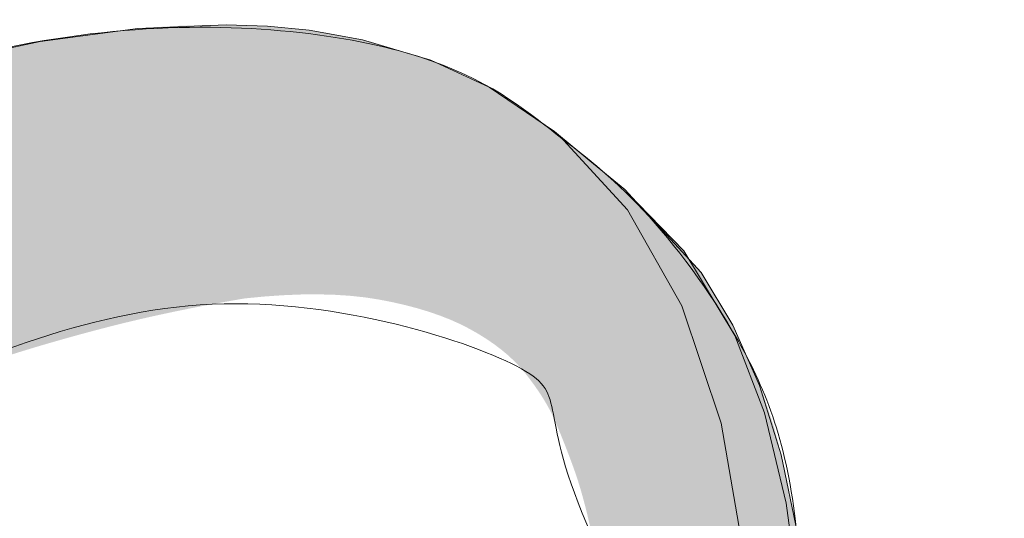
# Model space of a CAD drawing. Header units: inches. Extents: x -357 to 298, y -121 to 190.
# Tile 5 of 6: x 68 to 128, y 160 to 190. Entities that reach past the tile are written whole.
import ezdxf

# ---------------------------------------------------------------- set-up
doc = ezdxf.new("R2010")
doc.units = ezdxf.units.IN
doc.header["$LTSCALE"] = 48
doc.header["$MEASUREMENT"] = 0
doc.layers.add('None', color=7, linetype='Continuous', lineweight=5)

# ---------------------------------------------------------------- blocks, each defined once
blk = doc.blocks.new('Group')
at = {"layer": 'None', "linetype": 'Continuous', "lineweight": 0, "true_color": 0x404040, "transparency": 33554687}
for points in [[(295.2130509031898, 15.08602175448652), (282.0423762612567, 15.08602175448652), (282.0423762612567, 13.19602745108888), (276.4403865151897, 13.19602745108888), (276.4403865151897, 18.82468956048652), (270.7037125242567, 18.82468956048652), (270.7037125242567, 19.77268760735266), (262.1990535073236, 19.77268760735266), (262.1990535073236, 71.02269777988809), (262.1601998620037, 71.46566519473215), (262.064970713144, 71.849570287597), (261.9133660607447, 72.17441305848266), (261.705385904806, 72.44019350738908), (261.4410302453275, 72.64691163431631), (261.1202990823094, 72.79456743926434), (260.7431924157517, 72.88316092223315), (260.3097102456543, 72.91269208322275), (253.6950455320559, 72.91269208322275), (253.6950455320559, 96.53469118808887), (225.3497086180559, 96.53469118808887), (225.3497086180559, 72.91269208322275), (196.5983760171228, 72.91269208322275), (196.5983760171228, 74.80202517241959), (180.4843826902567, 74.80202517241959), (180.4843826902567, 72.84736412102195), (151.3237076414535, 72.84736412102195), (150.7037125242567, 90.61402671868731), (149.2863744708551, 90.61402671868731), (149.2531037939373, 93.02448655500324), (149.0979583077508, 95.36819618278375), (148.8209380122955, 97.64515560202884), (148.4220429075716, 99.85536481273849), (147.901272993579, 101.9988238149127), (147.2586282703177, 104.0755326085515), (146.4941087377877, 106.0854911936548), (145.6077143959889, 108.0286995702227), (145.5036486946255, 108.2336928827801), (145.3853278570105, 108.4580478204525), (145.2527518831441, 108.7017643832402), (145.1059207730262, 108.964842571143), (144.9448345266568, 109.247282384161), (144.7694931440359, 109.5490838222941), (144.5798966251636, 109.8702468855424), (144.3760449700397, 110.2107715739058), (144.1569668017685, 110.5661702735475), (143.9216907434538, 110.9319553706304), (143.6702167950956, 111.3081268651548), (143.4025449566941, 111.6946847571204), (143.1186752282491, 112.0916290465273), (142.8186076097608, 112.4989597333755), (142.502342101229, 112.9166768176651), (142.1698787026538, 113.3447802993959), (141.8207317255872, 113.7810263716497), (141.4544154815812, 114.2231712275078), (141.0709299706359, 114.6712148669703), (140.6702751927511, 115.1251572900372), (140.252451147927, 115.5849984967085), (139.8174578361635, 116.0507384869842), (139.3652952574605, 116.5223772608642), (138.8959634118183, 116.9999148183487), (138.4084909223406, 117.4788635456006), (137.9019064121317, 117.9547358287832), (137.3762098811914, 118.4275316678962), (136.8314013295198, 118.8972510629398), (136.2674807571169, 119.3638940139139), (135.6844481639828, 119.8274605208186), (135.0823035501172, 120.2879505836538), (134.4610469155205, 120.7453642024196), (133.8320606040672, 121.1989697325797), (133.2067269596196, 121.647911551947), (132.5850459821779, 122.0921896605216), (131.967017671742, 122.5318040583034), (131.3526420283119, 122.9667547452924), (130.7419190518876, 123.3970417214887), (130.1348487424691, 123.8226649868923), (129.5314311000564, 124.2436245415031), (128.9349324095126, 124.6628585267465), (128.348618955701, 125.0833050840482), (127.7724907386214, 125.504964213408), (127.2065477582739, 125.927835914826), (126.6507900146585, 126.3519201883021), (126.1052175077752, 126.7772170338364), (125.569830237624, 127.2037264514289), (125.0446282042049, 127.6314484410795), (124.5312445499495, 128.0618520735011), (124.0313124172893, 128.4964064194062), (123.5448318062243, 128.935111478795), (123.0718027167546, 129.3779672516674), (122.6122251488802, 129.8249737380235), (122.1660991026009, 130.2761309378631), (121.7334245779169, 130.7314388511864), (121.3142015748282, 131.1908974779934), (120.9116963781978, 131.6574449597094), (120.529175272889, 132.1340194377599), (120.1666382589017, 132.620620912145), (119.8240853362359, 133.1172493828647), (119.5015165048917, 133.6239048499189), (119.198931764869, 134.1405873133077), (118.9163311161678, 134.667296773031), (118.6537145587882, 135.2040332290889), (118.0331197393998, 136.6979602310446), (117.5186710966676, 138.2904081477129), (117.1103686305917, 139.9813769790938), (116.808212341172, 141.7708667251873), (116.6122022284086, 143.6588773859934), (116.5223382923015, 145.6454089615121), (116.5386205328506, 147.7304614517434), (116.6610489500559, 149.9140348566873), (116.3536102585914, 153.6172431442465), (115.9639632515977, 157.0142011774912), (115.4921079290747, 160.1049089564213), (114.9380442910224, 162.8893664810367), (114.3017723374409, 165.3675737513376), (113.58329206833, 167.5395307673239), (112.7826034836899, 169.4052375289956), (111.8997065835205, 170.9646940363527), (111.7064142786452, 171.4113367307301), (111.490661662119, 171.8617632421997), (111.2524487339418, 172.3159735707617), (110.9917754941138, 172.7739677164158), (110.7086419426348, 173.2357456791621), (110.4030480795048, 173.7013074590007), (110.074993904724, 174.1706530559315), (109.7244794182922, 174.6437824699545), (109.3602012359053, 175.1154274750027), (108.9908559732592, 175.5803198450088), (108.6164436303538, 176.0384595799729), (108.2369642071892, 176.4898466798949), (107.8524177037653, 176.9344811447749), (107.4628041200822, 177.3723629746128), (107.0681234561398, 177.8034921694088), (106.6683757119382, 178.2278687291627), (106.2679091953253, 178.642858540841), (105.8710722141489, 179.0458274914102), (105.4778647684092, 179.4367755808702), (105.088286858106, 179.815702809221), (104.7023384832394, 180.1826091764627), (104.3200196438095, 180.5374946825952), (103.9413303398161, 180.8803593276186), (103.5662705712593, 181.2112031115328), (103.2035369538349, 181.5247578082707), (102.8618261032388, 181.8157551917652), (102.541138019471, 182.0841952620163), (102.2414727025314, 182.3300780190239), (101.9628301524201, 182.5534034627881), (101.7052103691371, 182.754171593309), (101.4686133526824, 182.9323824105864), (101.2530391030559, 183.0880359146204), (101.0364538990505, 183.241031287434), (100.7966981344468, 183.4111418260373), (100.5337718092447, 183.5983675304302), (100.2476749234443, 183.8027084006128), (99.9384074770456, 184.024164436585), (99.60596947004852, 184.2627356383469), (99.2503609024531, 184.5184220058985), (98.87158177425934, 184.7912235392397), (98.46686124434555, 185.0725269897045), (98.03342847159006, 185.353719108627), (97.57128345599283, 185.634799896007), (97.08042619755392, 185.9157693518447), (96.56085669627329, 186.19662747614), (96.01257495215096, 186.4773742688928), (95.43558096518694, 186.7580097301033), (94.8298747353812, 187.0385338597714), (94.19407084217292, 187.3146400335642), (93.52678386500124, 187.5820216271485), (92.82801380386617, 187.8406786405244), (92.09776065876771, 188.0906110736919), (91.33602442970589, 188.331818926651), (90.54280511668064, 188.5643021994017), (89.71810271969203, 188.788060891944), (88.86191723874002, 189.0030950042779), (87.97147783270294, 189.2007912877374), (87.04401366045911, 189.3725364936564), (86.07952472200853, 189.5183306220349), (85.07801101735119, 189.6381736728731), (84.0394725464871, 189.7320656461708), (82.96390930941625, 189.800006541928), (81.85132130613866, 189.8419963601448), (80.70170853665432, 189.8580351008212), (79.52658062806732, 189.8475438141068), (78.33744720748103, 189.8100694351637), (77.13430827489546, 189.7456119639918), (75.9171638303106, 189.6541714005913), (74.68601387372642, 189.5357477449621), (73.44085840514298, 189.3903409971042), (72.18169742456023, 189.2179511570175), (70.90853093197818, 189.0185782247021), (69.62187909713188, 188.794263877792), (68.32226208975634, 188.5470497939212), (67.00967990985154, 188.2769359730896), (65.68413255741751, 187.9839224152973), (64.34562003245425, 187.6680091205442), (62.99414233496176, 187.3291960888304), (61.62969946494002, 186.9674833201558), (60.25229142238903, 186.5828708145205), (58.86217829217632, 186.1763794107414), (57.4596201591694, 185.7490299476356), (56.04461702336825, 185.300822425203), (54.6171688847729, 184.8317568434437), (53.17727574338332, 184.3418332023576), (51.72493759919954, 183.8310515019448), (50.26015445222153, 183.2994117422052), (48.7829263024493, 182.7469139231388), (47.29377331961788, 182.1755997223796), (45.79321567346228, 181.5875108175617), (44.28125336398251, 180.982647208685), (42.75788639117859, 180.3610088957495), (41.22311475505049, 179.7225958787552), (39.67693845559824, 179.0674081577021), (38.11935749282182, 178.3954457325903), (36.55037186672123, 177.7067086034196), (34.95041051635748, 176.9880232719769), (33.29965061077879, 176.2260941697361), (31.59809214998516, 175.4209212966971), (29.8457351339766, 174.5725046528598), (28.04257956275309, 173.6808442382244), (26.18862543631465, 172.7459400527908), (24.28387275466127, 171.767792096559), (22.32832151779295, 170.746400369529), (20.35482004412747, 169.7037459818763), (18.39621665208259, 168.6618100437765), (16.45251134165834, 167.6205925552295), (14.52370411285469, 166.5800935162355), (12.60979496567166, 165.5403129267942), (10.71078390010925, 164.5012507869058), (8.826670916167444, 163.4629070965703), (6.957456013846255, 162.4252818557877), (5.119563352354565, 161.3993656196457), (3.329417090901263, 160.396148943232), (1.587017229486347, 159.4156318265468), (-0.1076362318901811, 158.45781426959), (-1.754543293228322, 157.5226962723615), (-3.353703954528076, 156.6102778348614), (-4.905118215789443, 155.7205589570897), (-6.408786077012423, 154.8535396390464), (-7.83185921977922, 154.031200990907), (-9.141489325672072, 153.2755241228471), (-10.33767639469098, 152.5865090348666), (-11.42042042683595, 151.9641557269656), (-12.38972142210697, 151.408464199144), (-13.24557938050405, 150.9194344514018), (-13.98799430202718, 150.4970664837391), (-14.61696618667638, 150.1413602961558), (-15.19401413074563, 149.8152906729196), (-15.78078311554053, 149.4819563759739), (-16.37727314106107, 149.1413574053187), (-16.98348420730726, 148.7934937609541), (-17.59941631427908, 148.43836544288), (-18.22506946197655, 148.0759724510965), (-18.86044365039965, 147.7063147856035), (-19.5055388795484, 147.3293924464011), (-20.15632063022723, 146.9492230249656), (-20.80875438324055, 146.5698241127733), (-21.46284013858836, 146.1911957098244), (-22.11857789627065, 145.8133378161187), (-22.77596765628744, 145.4362504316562), (-23.43500941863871, 145.0599335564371), (-24.09570318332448, 144.6843871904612), (-24.75804895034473, 144.3096113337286), (-25.42002946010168, 143.9376147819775), (-26.07962745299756, 143.5704063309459), (-26.73684292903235, 143.207985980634), (-27.39167588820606, 142.8503537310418), (-28.04412633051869, 142.4975095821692), (-28.69419425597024, 142.1494535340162), (-29.34187966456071, 141.8061855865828), (-29.9871825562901, 141.4677057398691), (-30.62606841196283, 141.1380315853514), (-31.25450271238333, 140.8211807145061), (-31.8724854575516, 140.5171531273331), (-32.48001664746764, 140.2259488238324), (-33.07709628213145, 139.9475678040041), (-33.66372436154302, 139.6820100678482), (-34.23990088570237, 139.4292756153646), (-34.80562585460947, 139.1893644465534), (-35.35530166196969, 138.9611761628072), (-35.88333070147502, 138.7437362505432), (-36.38971297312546, 138.5370447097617), (-36.874448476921, 138.3411015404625), (-37.33753721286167, 138.1559067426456), (-37.77897918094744, 137.9814603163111), (-38.19877438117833, 137.8177622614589), (-38.59692281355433, 137.6648125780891), (-38.97628711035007, 137.5208892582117), (-39.33972990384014, 137.3842702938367), (-39.68725119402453, 137.254955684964), (-40.01885098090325, 137.1329454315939), (-40.33452926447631, 137.018239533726), (-40.63428604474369, 136.9108379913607), (-40.9181213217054, 136.8107408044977), (-41.18603509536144, 136.7179479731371), (-41.4394586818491, 136.6315984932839), (-41.67982339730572, 136.5508313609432), (-41.90712924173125, 136.4756465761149), (-42.12137621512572, 136.4060441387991), (-42.32256431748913, 136.3420240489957), (-42.51069354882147, 136.2835863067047), (-42.68576390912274, 136.2307309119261), (-42.84777539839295, 136.18345786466), (-42.9995906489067, 136.1400451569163), (-43.1440722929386, 136.0987707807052), (-43.28122033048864, 136.0596347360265), (-43.41103476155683, 136.0226370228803), (-43.53351558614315, 135.9877776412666), (-43.64866280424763, 135.9550565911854), (-43.75647641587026, 135.9244738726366), (-43.85695642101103, 135.8960294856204), (-43.97186622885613, 135.9895659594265), (-44.09221897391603, 136.0884260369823), (-44.21801465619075, 136.1926097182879), (-44.3492532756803, 136.3021170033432), (-44.48593483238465, 136.4169478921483), (-44.62805932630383, 136.5371023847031), (-44.77562675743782, 136.6625804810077), (-44.92863712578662, 136.793382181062), (-45.08749995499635, 136.9239124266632), (-45.25262476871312, 137.0485761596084), (-45.42401156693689, 137.1673733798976), (-45.60166034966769, 137.2803040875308), (-45.78557111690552, 137.387368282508), (-45.97574386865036, 137.4885659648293), (-46.17217860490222, 137.5838971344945), (-46.3748753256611, 137.6733617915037), (-46.58403879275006, 137.7541624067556), (-46.79987376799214, 137.8235014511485), (-47.02238025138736, 137.8813789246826), (-47.2515582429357, 137.9277948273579), (-47.48740774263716, 137.9627491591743), (-47.72992875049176, 137.9862419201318), (-47.97912126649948, 137.9982731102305), (-48.23498529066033, 137.9988427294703), (-48.49793034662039, 137.9823557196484), (-48.7683659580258, 137.9432170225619), (-49.04629212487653, 137.8814266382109), (-49.33170884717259, 137.7969845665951), (-49.624616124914, 137.6898908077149), (-49.92501395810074, 137.56014536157), (-50.23290234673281, 137.4077482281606), (-50.54828129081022, 137.2326994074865), (-50.88254254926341, 137.0053653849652), (-51.1796581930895, 136.7280314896), (-51.4396282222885, 136.4006977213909), (-51.66245263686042, 136.0233640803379), (-51.84813143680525, 135.596030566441), (-51.99666462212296, 135.1186971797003), (-52.1080521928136, 134.5913639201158), (-52.18229414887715, 134.0140307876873), (-52.08162683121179, 132.6713590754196), (-52.47029870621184, 132.5946989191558), (-53.23628991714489, 131.6306994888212), (-55.08362064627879, 128.2913643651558), (-55.46295318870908, 127.5670089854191), (-55.73628610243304, 126.8476120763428), (-55.90361938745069, 126.133173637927), (-55.96495304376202, 125.4236936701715), (-55.92028707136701, 124.7191721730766), (-55.7696214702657, 124.019609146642), (-55.51295624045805, 123.3250045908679), (-55.15029138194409, 122.6353585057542), (-54.74146582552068, 121.9615898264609), (-54.34632867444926, 121.3146124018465), (-53.96487992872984, 120.6944262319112), (-53.5971195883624, 120.1010313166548), (-53.24304765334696, 119.5344276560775), (-52.90266412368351, 118.9946152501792), (-52.57596899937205, 118.4815940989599), (-52.26296228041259, 117.9953642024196), (-49.59228763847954, 113.2853625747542), (-46.15696455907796, 106.1680326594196), (-44.48028812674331, 102.9673592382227), (-40.80961348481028, 96.22803021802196), (-40.06486600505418, 94.5615716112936), (-39.41028461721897, 93.03352961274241), (-38.84586932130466, 91.6439042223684), (-38.37162011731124, 90.39269544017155), (-37.98753700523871, 89.27990326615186), (-37.69361998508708, 88.30552770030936), (-37.48986905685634, 87.46956874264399), (-37.37628422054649, 86.7720263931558), (-37.34533185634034, 86.52239136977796), (-37.30372522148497, 86.24473683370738), (-37.25146431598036, 85.93906278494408), (-37.18854913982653, 85.60536922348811), (-37.11497969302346, 85.2436561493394), (-37.03075597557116, 84.85392356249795), (-36.93587798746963, 84.43617146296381), (-36.83034572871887, 83.99039985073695), (-36.72419435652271, 83.52074154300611), (-36.62745902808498, 83.03132935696), (-36.54013974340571, 82.52216329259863), (-36.46223650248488, 81.99324334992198), (-36.39374930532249, 81.44456952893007), (-36.33467815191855, 80.87614182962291), (-36.28502304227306, 80.28796025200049), (-36.24478397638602, 79.6800247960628), (-36.21897853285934, 79.05440187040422), (-36.21262429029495, 78.41315788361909), (-36.22572124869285, 77.75629283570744), (-36.25826940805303, 77.08380672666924), (-36.31026876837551, 76.39569955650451), (-36.38171932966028, 75.69197132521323), (-36.47262109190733, 74.97262203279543), (-36.58297405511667, 74.23765167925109), (-36.72281337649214, 73.49119308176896), (-36.90217421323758, 72.73737905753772), (-37.12105656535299, 71.9762096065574), (-37.37946043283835, 71.20768472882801), (-37.6773858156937, 70.43180442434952), (-38.014832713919, 69.64856869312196), (-38.39180112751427, 68.85797753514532), (-38.80829105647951, 68.0600309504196), (-40.07332382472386, 66.00771778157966), (-41.54175180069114, 64.12611295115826), (-43.21357498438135, 62.41521645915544), (-45.08879337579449, 60.87502830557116), (-47.16740697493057, 59.50554849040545), (-49.44941578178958, 58.30677701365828), (-51.93481979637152, 57.27871387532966), (-54.62361901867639, 56.42135907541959), (-57.98568433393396, 55.25664124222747), (-61.5925406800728, 54.26148574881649), (-65.44418805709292, 53.43589259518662), (-69.54062646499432, 52.7798617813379), (-73.88185590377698, 52.29339330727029), (-78.46787637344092, 51.97648717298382), (-83.29868787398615, 51.82914337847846), (-88.37429040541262, 51.85136192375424), (-97.89496097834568, 51.85136192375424), (-97.89496097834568, 53.70469444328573), (-122.461631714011, 54.52069379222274), (-122.461631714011, 55.52669558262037), (-126.2416203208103, 55.52669558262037), (-126.2416203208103, 57.41668988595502), (-357.1702702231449, 57.41668988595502), (-357.1702702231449, -65.03997515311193), (-126.2416203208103, -65.03997515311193), (-126.2416203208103, 29.07003054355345), (-122.461631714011, 29.07003054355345), (-122.461631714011, 30.01868980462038), (-97.89496097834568, 30.87269371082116), (-97.89496097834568, 33.09069094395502), (-88.54295088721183, 33.03602378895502), (-83.69628518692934, 33.10018016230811), (-79.0856195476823, 33.26531570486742), (-74.7109539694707, 33.53143041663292), (-70.5722884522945, 33.89852429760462), (-66.66962299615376, 34.36659734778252), (-63.00295760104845, 34.93564956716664), (-59.57229226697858, 35.60568095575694), (-56.37762699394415, 36.37669151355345), (-55.99790788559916, 36.47869937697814), (-55.57325098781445, 36.59397284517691), (-55.10365630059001, 36.72251191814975), (-54.58912382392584, 36.86431659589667), (-54.02965355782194, 37.01938687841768), (-53.42524550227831, 37.18772276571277), (-52.77589965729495, 37.36932425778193), (-52.08161602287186, 37.56419135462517), (-51.35393298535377, 37.77598031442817), (-50.6043889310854, 38.00834739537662), (-49.83298386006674, 38.26129259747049), (-49.0397177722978, 38.53481592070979), (-48.22459066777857, 38.82891736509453), (-47.38760254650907, 39.14359693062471), (-46.52875340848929, 39.47885461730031), (-45.64804325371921, 39.83469042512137), (-44.75124127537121, 40.21293248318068), (-43.84411666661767, 40.61540892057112), (-42.92666942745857, 41.04211973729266), (-41.9988995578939, 41.49306493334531), (-41.06080705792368, 41.96824450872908), (-40.1123919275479, 42.46765846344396), (-39.15365416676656, 42.99130679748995), (-38.18459377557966, 43.53918951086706), (-37.21674914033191, 44.11496286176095), (-36.26165864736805, 44.72228310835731), (-35.31932229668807, 45.36115025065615), (-34.38974008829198, 46.03156428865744), (-33.47291202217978, 46.7335252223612), (-32.56883809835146, 47.46703305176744), (-31.67751831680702, 48.23208777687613), (-30.79895267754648, 49.0286893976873), (-29.94355894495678, 49.84986134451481), (-29.1217510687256, 50.68862704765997), (-28.33352904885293, 51.54498650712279), (-27.57889288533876, 52.41893972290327), (-26.8578425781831, 53.3104866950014), (-26.17037812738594, 54.21962742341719), (-25.51649953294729, 55.14636190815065), (-24.89620679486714, 56.09069014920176), (-24.30938275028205, 57.05582307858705), (-23.7559102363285, 58.04497162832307), (-23.23578925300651, 59.0581357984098), (-22.74901980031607, 60.09531558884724), (-22.29560187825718, 61.15651099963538), (-21.87553548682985, 62.24172203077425), (-21.48882062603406, 63.35094868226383), (-21.13545729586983, 64.48419095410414), (-20.81538691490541, 65.64305431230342), (-20.52855090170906, 66.82914422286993), (-20.2749492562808, 68.04246068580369), (-20.0545819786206, 69.2830037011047), (-19.86744906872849, 70.55077326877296), (-19.71355052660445, 71.84576938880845), (-19.59288635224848, 73.1679920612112), (-19.50545654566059, 74.51744128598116), (-19.4511439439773, 75.89732799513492), (-19.42983138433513, 77.31086312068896), (-19.44151886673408, 78.75804666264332), (-19.48620639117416, 80.23887862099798), (-19.56389395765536, 81.75335899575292), (-19.67458156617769, 83.3014877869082), (-19.81826921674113, 84.88326499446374), (-19.9949569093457, 86.49869061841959), (-20.73287226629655, 90.98156787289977), (-21.77028777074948, 95.50852808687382), (-23.10720342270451, 100.0795712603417), (-24.74361922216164, 104.6946973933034), (-26.67953516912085, 109.353906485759), (-28.91495126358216, 114.0571985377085), (-31.44986750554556, 118.8045735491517), (-34.28428389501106, 123.5960315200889), (-34.06070353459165, 123.5966669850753), (-33.84162260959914, 123.5985733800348), (-33.62704112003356, 123.6017507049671), (-33.4169590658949, 123.6061989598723), (-33.21137644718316, 123.6119181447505), (-33.01029326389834, 123.6189082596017), (-32.81370951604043, 123.6271693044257), (-32.62162520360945, 123.6367012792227), (-31.58695977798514, 123.8892528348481), (-30.51562748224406, 124.1915750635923), (-29.40762831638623, 124.5436679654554), (-28.26296228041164, 124.9455315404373), (-27.08162937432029, 125.397165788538), (-25.86362959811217, 125.8985707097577), (-24.6089629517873, 126.4497463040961), (-23.31762943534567, 127.0506925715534), (-22.81290644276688, 127.2920152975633), (-22.28086179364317, 127.5467318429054), (-21.72149548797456, 127.8148422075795), (-21.13480752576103, 128.0963463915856), (-20.5207979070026, 128.3912443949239), (-19.87946663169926, 128.6995362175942), (-19.21081369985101, 129.0212218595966), (-18.51483911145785, 129.3563013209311), (-17.79998558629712, 129.7014764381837), (-17.07469584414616, 130.0534490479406), (-16.33896988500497, 130.4122191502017), (-15.59280770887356, 130.7777867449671), (-14.83620931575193, 131.1501518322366), (-14.06917470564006, 131.5293144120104), (-13.29170387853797, 131.9152744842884), (-12.50379683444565, 132.3080320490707), (-11.70967493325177, 132.7059380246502), (-10.913559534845, 133.10734332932), (-10.11545063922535, 133.5122479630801), (-9.3153482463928, 133.9206519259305), (-8.513252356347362, 134.3325552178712), (-7.709162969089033, 134.7479578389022), (-6.903080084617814, 135.1668597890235), (-6.095003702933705, 135.5892610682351), (-5.29337654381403, 136.0118635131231), (-4.506641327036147, 136.4313689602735), (-3.734798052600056, 136.8477774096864), (-2.977846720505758, 137.2610888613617), (-2.235787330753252, 137.6713033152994), (-1.508619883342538, 138.0784207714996), (-0.7963443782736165, 138.4824412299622), (-0.0989608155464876, 138.8833646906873), (0.652397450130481, 139.3113617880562), (1.526471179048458, 139.7967290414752), (2.523260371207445, 140.3394664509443), (3.64276502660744, 140.9395740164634), (4.884985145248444, 141.5970517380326), (6.249920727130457, 142.3118996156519), (7.737571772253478, 143.0841176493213), (9.347938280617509, 143.9137058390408), (11.04258405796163, 144.7800372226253), (12.78307291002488, 145.6624848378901), (14.56940483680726, 146.561048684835), (16.40157983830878, 147.4757287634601), (18.27959791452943, 148.4065250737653), (20.20345906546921, 149.3534376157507), (22.17316329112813, 150.3164663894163), (24.18871059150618, 151.2956113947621), (26.23088286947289, 152.2805591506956), (28.28046202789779, 153.2609961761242), (30.33744806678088, 154.2369224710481), (32.40184098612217, 155.2083380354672), (34.47364078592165, 156.1752428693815), (36.55284746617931, 157.137636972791), (38.63946102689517, 158.0955203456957), (40.73348146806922, 159.0488929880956), (42.79647259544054, 159.9771279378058), (44.78999821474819, 160.8595982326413), (46.71405832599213, 161.6963038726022), (48.56865292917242, 162.4872448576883), (50.35378202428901, 163.2324211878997), (52.06944561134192, 163.9318328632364), (53.71564369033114, 164.5854798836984), (55.29237626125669, 165.1933622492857), (55.98200679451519, 165.4554327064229), (56.67364772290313, 165.7190191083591), (57.36729904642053, 165.9841214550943), (58.06296076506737, 166.2507397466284), (58.76063287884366, 166.5188739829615), (59.4603153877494, 166.7885241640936), (60.16200829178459, 167.0596902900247), (60.86571159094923, 167.3323723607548), (61.576242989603, 167.6051101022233), (62.29842019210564, 167.8764432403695), (63.03224319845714, 168.1463717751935), (63.7777120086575, 168.4148957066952), (64.53482662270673, 168.6820150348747), (65.30358704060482, 168.9477297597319), (66.08399326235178, 169.2120398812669), (66.8760452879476, 169.4749453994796), (67.68215196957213, 169.7357161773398), (68.50472215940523, 169.9936220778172), (69.34375585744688, 170.2486631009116), (70.19925306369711, 170.5008392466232), (71.0712137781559, 170.7501505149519), (71.95963800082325, 170.9965969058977), (72.86452573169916, 171.2401784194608), (73.78587697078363, 171.4808950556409), (74.72850942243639, 171.7172865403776), (75.69724079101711, 171.9478925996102), (76.69207107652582, 172.1727132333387), (77.71300027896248, 172.3917484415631), (78.76002839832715, 172.6049982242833), (79.83315543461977, 172.8124625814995), (80.93238138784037, 173.0141415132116), (82.05770625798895, 173.2100350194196), (83.24539258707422, 173.3254665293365), (84.38607494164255, 173.4055123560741), (85.47975332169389, 173.4501724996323), (86.5264277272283, 173.4594469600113), (87.52609815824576, 173.433335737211), (88.47876461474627, 173.3718388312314), (89.38442709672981, 173.2749562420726), (90.24308560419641, 173.1426879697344), (91.06016203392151, 172.9835125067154), (91.84107828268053, 172.8059083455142), (92.58583435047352, 172.6098754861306), (93.29443023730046, 172.3954139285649), (93.96686594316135, 172.1625236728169), (94.60314146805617, 171.9112047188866), (95.20325681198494, 171.641457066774), (95.76721197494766, 171.3532807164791), (96.29771790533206, 171.0509149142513), (96.79748555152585, 170.7385989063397), (97.26651491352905, 170.4163326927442), (97.70480599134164, 170.0841162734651), (98.11235878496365, 169.7419496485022), (98.48917329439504, 169.3898328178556), (98.83524951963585, 169.0277657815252), (99.15058746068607, 168.6557485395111), (99.44060901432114, 168.2822595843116), (99.7107360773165, 167.9157774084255), (99.9609686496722, 167.5563020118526), (100.1913067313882, 167.2038333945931), (100.4017503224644, 166.8583715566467), (100.592299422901, 166.5199164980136), (100.7629540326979, 166.1884682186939), (100.9137141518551, 165.8640267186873), (101.0552218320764, 165.537302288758), (101.1979951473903, 165.1990033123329), (101.3420340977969, 164.849129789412), (101.4873386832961, 164.4876817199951), (101.633908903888, 164.1146591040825), (101.7817447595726, 163.730061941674), (101.9308462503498, 163.3338902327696), (102.0812133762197, 162.9261439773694), (102.2306430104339, 162.5013693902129), (102.3769320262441, 162.0541126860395), (102.5200804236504, 161.5843738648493), (102.6600882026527, 161.0921529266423), (102.796955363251, 160.5774498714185), (102.9306819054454, 160.0402646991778), (103.0612678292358, 159.4805974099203), (103.1887131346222, 158.898448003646), (103.3119162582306, 158.2910895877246), (103.4297756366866, 157.6557952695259), (103.5422912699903, 156.9925650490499), (103.6494631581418, 156.3013989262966), (103.751291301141, 155.5822969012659), (103.8477756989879, 154.835258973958), (103.9389163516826, 154.0602851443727), (104.0247132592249, 153.2573754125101), (104.1029632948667, 152.4210759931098), (104.1714633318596, 151.5459331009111), (104.2302133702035, 150.6319467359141), (104.2792134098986, 149.6791168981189), (104.3184634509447, 148.6874435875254), (104.347963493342, 147.6569268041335), (104.3677135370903, 146.5875665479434), (104.3777135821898, 145.479362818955), (104.3874682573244, 145.3042354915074), (104.3967337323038, 145.1269789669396), (104.4055100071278, 144.9475932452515), (104.4137970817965, 144.7660783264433), (104.4215949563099, 144.5824342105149), (104.428903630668, 144.3966608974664), (104.4357231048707, 144.2087583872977), (104.4420533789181, 144.0187266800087), (104.4484627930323, 143.8268932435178), (104.4555196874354, 143.6335855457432), (104.4632240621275, 143.4388035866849), (104.4715759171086, 143.2425473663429), (104.4805752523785, 143.0448168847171), (104.4902220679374, 142.8456121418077), (104.5005163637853, 142.6449331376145), (104.5114581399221, 142.4427798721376), (104.5233315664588, 142.2393160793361), (104.5364208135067, 142.0347054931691), (104.5507258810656, 141.8289481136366), (104.5662467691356, 141.6220439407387), (104.5829834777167, 141.4139929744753), (104.6009360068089, 141.2047952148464), (104.6201043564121, 140.994450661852), (104.6404885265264, 140.7829593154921), (104.6626568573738, 140.570648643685), (104.6871776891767, 140.3578461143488), (104.7140510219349, 140.1445517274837), (104.7432768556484, 139.9307654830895), (104.7748551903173, 139.7164873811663), (104.8087860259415, 139.5017174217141), (104.845069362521, 139.286455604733), (104.8837052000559, 139.0707019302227), (104.842644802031, 138.939611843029), (104.7860872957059, 138.7670923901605), (104.7140326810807, 138.5531435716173), (104.6264809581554, 138.2977653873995), (104.52343212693, 138.0009578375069), (104.4048861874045, 137.6627209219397), (104.2708431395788, 137.2830546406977), (104.121302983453, 136.8619589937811), (103.9569200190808, 136.4089815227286), (103.778348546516, 135.9336697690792), (103.5855885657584, 135.4360237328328), (103.3786400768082, 134.9160434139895), (103.1575030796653, 134.3737288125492), (102.9221775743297, 133.8090799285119), (102.6726635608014, 133.2220967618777), (102.4089610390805, 132.6127793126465), (102.1313971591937, 131.9859013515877), (101.840299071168, 131.3462366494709), (101.5356667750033, 130.693785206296), (101.2175002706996, 130.028547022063), (100.885799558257, 129.3505220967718), (100.5405646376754, 128.6597104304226), (100.1817955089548, 127.9561120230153), (99.80949217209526, 127.2397268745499), (99.42430892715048, 126.5201025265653), (99.02690007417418, 125.8067865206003), (98.61726561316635, 125.099778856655), (98.19540554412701, 124.3990795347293), (97.76131986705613, 123.7046885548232), (97.31500858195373, 123.0166059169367), (96.8564716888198, 122.3348316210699), (96.38570918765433, 121.6593656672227), (95.91515127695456, 120.9797984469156), (95.4572281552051, 120.2858481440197), (95.01193982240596, 119.5775147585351), (94.57928627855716, 118.8547982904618), (94.15926752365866, 118.1176987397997), (93.75188355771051, 117.366216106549), (93.35713438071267, 116.6003503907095), (92.97501999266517, 115.8201015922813), (92.60485679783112, 115.0303596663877), (92.24596120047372, 114.236014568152), (91.89833320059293, 113.4370662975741), (91.56197279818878, 112.6335148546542), (91.23687999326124, 111.8253602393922), (90.92305478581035, 111.012602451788), (90.62049717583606, 110.1952414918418), (90.3292071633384, 109.3732773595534), (90.04884295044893, 108.5491550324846), (89.77906273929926, 107.725319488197), (89.51986652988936, 106.9017707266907), (89.2712543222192, 106.0785087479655), (89.03322611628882, 105.2555335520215), (88.80578191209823, 104.4328451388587), (88.58892170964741, 103.6104435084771), (88.38264550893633, 102.7883286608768), (88.1862697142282, 101.9713905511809), (87.99911072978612, 101.1645191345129), (87.82116855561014, 100.3677144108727), (87.65244319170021, 99.58097638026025), (87.49293463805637, 98.80430504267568), (87.34264289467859, 98.03770039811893), (87.20156796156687, 97.28116244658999), (87.06970983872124, 96.53469118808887), (77.94703934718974, 96.53469118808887), (77.94703934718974, 72.91269208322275), (71.62503820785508, 72.91269208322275), (71.11363273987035, 72.88768261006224), (70.67041466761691, 72.80231890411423), (70.29538399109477, 72.65660096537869), (69.98854071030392, 72.45052879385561), (69.7498848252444, 72.18410238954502), (69.57941633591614, 71.85732175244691), (69.47713524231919, 71.47018688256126), (69.44304154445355, 71.02269777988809), (69.44304154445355, 27.36935712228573), (38.88970699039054, 27.38802370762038), (34.77488205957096, 27.14261882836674), (31.10774491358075, 26.29173439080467), (27.88829555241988, 24.83537039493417), (25.11653397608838, 22.77352684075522), (22.79246018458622, 20.10620372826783), (20.91607417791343, 16.833401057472), (19.48737595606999, 12.95511882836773), (18.50636551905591, 8.471357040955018), (15.58503983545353, 8.471357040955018), (15.58503983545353, 3.747358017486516), (-6.40696455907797, 3.747358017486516), (-6.40696455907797, -11.37064328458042), (15.58503983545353, -11.37064328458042), (15.58503983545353, -16.09531369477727), (18.50636551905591, -16.09531369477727), (18.66621118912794, -17.79928015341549), (18.95841095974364, -19.43485099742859), (19.38296483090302, -21.00202622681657), (19.93987280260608, -22.50080584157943), (20.62913487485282, -23.93118984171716), (21.45075104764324, -25.29317822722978), (22.40472132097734, -26.58677099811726), (23.49104569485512, -27.81196815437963), (23.9236983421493, -28.25170247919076), (24.35728403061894, -28.67765212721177), (24.79180276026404, -29.08981709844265), (25.22725453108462, -29.48819739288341), (25.66363934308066, -29.87279301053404), (26.10095719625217, -30.24360395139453), (26.53920809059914, -30.6006302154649), (26.97839202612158, -30.94387180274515), (27.42034361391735, -31.27325975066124), (27.86689746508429, -31.58872509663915), (28.31805357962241, -31.89026784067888), (28.77381195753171, -32.17788798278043), (29.23417259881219, -32.4515855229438), (29.69913550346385, -32.71136046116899), (30.16870067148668, -32.95721279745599), (30.6428681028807, -33.18914253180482), (31.12255510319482, -33.40711518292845), (31.60867897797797, -33.61109626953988), (32.10123972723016, -33.8010857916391), (32.60023735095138, -33.97708374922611), (33.10567184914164, -34.13909014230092), (33.61754322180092, -34.28710497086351), (34.13585146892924, -34.4211282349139), (34.66059659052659, -34.54115993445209), (35.19361319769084, -34.64713110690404), (35.73673590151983, -34.73897278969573), (36.28996470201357, -34.81668498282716), (36.85329959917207, -34.88026768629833), (37.42674059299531, -34.92972090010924), (38.01028768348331, -34.9650446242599), (38.60394087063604, -34.98623885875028), (39.20770015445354, -34.99330360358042), (69.44304154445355, -34.99330360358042), (69.44304154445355, -44.81998410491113), (73.24104569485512, -48.59930132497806), (126.0677058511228, -48.59930132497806), (104.196378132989, -106.4806286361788), (111.5850398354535, -111.1506318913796), (220.154375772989, -111.0893119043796), (227.4463883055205, -106.4806286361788), (205.4877091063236, -48.59930132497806), (258.4197159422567, -48.59930132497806), (262.1990535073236, -44.81998410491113), (262.1990535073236, -31.11930051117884), (259.6397069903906, -29.74798296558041), (262.1990535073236, -28.28464474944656), (262.1990535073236, -27.37998166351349), (270.7037125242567, -27.37998166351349), (270.7037125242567, -26.48931597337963), (276.2877172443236, -26.48931597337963), (276.2877172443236, -20.81998410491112), (282.0423762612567, -20.81998410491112), (282.0423762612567, -22.70930702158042), (295.2703832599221, -22.70930702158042), (295.7131933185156, -22.65499717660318), (296.0969620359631, -22.54872861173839), (296.421689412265, -22.39050132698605), (296.6873754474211, -22.18031532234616), (296.8940201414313, -21.91817059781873), (297.0416234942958, -21.60406715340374), (297.1301855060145, -21.23800498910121), (297.1597061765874, -20.81998410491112), (297.1597061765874, 13.32669354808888), (297.0983766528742, 13.73903609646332), (296.9850464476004, 14.09639963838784), (296.8197155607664, 14.39878417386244), (296.6023839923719, 14.6461897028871), (296.333051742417, 14.83861622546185), (296.0117188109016, 14.97606374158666), (295.6383851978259, 15.05853225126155)], [(100.930712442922, 183.359296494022), (96.95870723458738, 186.0626249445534), (93.4040400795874, 187.7079699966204), (89.24803422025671, 188.952619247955), (85.99138138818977, 189.5272855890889), (83.4513830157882, 189.7746203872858), (80.94338741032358, 189.8679634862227), (75.56671911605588, 189.641299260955), (69.62604528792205, 188.8359607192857), (63.94137325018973, 187.6279529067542), (59.34538529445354, 186.3906278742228), (55.05205033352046, 185.0519641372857), (50.35203812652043, 183.4099556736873), (44.51937617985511, 181.1499662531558), (38.24803422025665, 178.4826281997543), (33.27537797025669, 176.209292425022), (28.59870153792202, 173.9546334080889), (23.99404659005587, 171.6392851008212), (19.12338008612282, 169.1013008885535), (14.74604040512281, 166.7546212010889), (10.93671423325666, 164.6699654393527), (7.472053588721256, 162.7439603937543), (3.126716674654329, 160.2959623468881), (-2.233289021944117, 157.2386299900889), (-8.215955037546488, 153.8039579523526), (-13.65660852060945, 150.6859566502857), (-18.46261844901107, 147.9586210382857), (-23.15127811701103, 145.3486356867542), (-28.10328413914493, 142.6832914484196), (-33.13862349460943, 140.129967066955), (-35.61127974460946, 138.9619576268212), (-37.99795780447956, 137.9106270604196), (-40.24394982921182, 137.0159737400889), (-42.28661340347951, 136.3226347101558), (-43.88060754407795, 135.9166288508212)], [(100.9140498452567, 183.3146187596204), (101.2527135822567, 183.0879545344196), (105.3700434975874, 178.597964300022), (108.6833776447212, 172.7666247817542), (111.0853755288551, 165.6159696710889), (112.5300369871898, 157.1606270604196), (112.9893875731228, 147.3692859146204)], [(105.2200394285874, 179.8352893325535), (103.0867183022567, 181.5832955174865), (100.930712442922, 183.359296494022)], [(116.6613846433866, 147.3692859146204), (116.3887202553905, 153.4839709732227), (115.7320430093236, 158.9112984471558), (114.7360509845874, 163.697960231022), (113.4107132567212, 167.9099556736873), (111.7793859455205, 171.593284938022), (109.8573685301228, 174.7906319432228), (105.2200394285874, 179.8352893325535)], [(105.3180415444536, 179.6879708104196), (108.8087031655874, 176.1112903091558), (111.8993810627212, 170.9646228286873), (113.7053706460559, 166.2459542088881), (115.0433833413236, 160.7612943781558), (115.8893712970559, 154.4792916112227), (116.2187170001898, 147.3692859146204)]]:
    blk.add_hatch(color=250, dxfattribs=at).paths.add_polyline_path(points)
at = {"layer": 'None', "color": 7, "linetype": 'Continuous', "lineweight": 5, "transparency": 33554687, "flags": 128}
for points in [[(100.930712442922, 183.359296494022), (96.95870723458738, 186.0626249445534), (93.4040400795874, 187.7079699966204), (89.24803422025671, 188.952619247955), (85.99138138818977, 189.5272855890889), (83.4513830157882, 189.7746203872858), (80.94338741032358, 189.8679634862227), (75.56671911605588, 189.641299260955), (69.62604528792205, 188.8359607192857), (63.94137325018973, 187.6279529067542)], [(100.9140498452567, 183.3146187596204), (101.2527135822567, 183.0879545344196), (105.3700434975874, 178.597964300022), (108.6833776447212, 172.7666247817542), (111.0853755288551, 165.6159696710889), (112.5300369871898, 157.1606270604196), (112.9893875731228, 147.3692859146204)], [(105.2200394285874, 179.8352893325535), (103.0867183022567, 181.5832955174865), (100.930712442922, 183.359296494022)], [(116.6613846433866, 147.3692859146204), (116.3887202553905, 153.4839709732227), (115.7320430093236, 158.9112984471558), (114.7360509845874, 163.697960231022), (113.4107132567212, 167.9099556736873), (111.7793859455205, 171.593284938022), (109.8573685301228, 174.7906319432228), (105.2200394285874, 179.8352893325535)], [(105.3180415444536, 179.6879708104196), (108.8087031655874, 176.1112903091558), (111.8993810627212, 170.9646228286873), (113.7053706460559, 166.2459542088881), (115.0433833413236, 160.7612943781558), (115.8893712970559, 154.4792916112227), (116.2187170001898, 147.3692859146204)]]:
    blk.add_lwpolyline(points, dxfattribs=at)
at = {"layer": 'None', "color": 7, "linetype": 'Continuous', "lineweight": 5, "transparency": 33554687}
blk.add_open_spline([(295.2130509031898, 15.08602175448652), (288.6277135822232, 15.08602175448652), (282.0423762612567, 15.08602175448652), (282.0423762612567, 14.1410246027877), (282.0423762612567, 13.19602745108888), (279.2413813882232, 13.19602745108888), (276.4403865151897, 13.19602745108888), (276.4403865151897, 16.0103585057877), (276.4403865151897, 18.82468956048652), (273.5720495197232, 18.82468956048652), (270.7037125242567, 18.82468956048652), (270.7037125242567, 19.29868858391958), (270.7037125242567, 19.77268760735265), (266.4513830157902, 19.77268760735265), (262.1990535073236, 19.77268760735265), (262.1990535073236, 45.39769269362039), (262.1990535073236, 71.02269777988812), (262.1563899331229, 72.91269208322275), (257.0023778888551, 72.91269208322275), (253.6950455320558, 72.91269208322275), (253.6950455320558, 84.72369163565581), (253.6950455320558, 96.53469118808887), (239.5223770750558, 96.53469118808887), (225.3497086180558, 96.53469118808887), (225.3497086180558, 84.72369163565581), (225.3497086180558, 72.91269208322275), (210.9740423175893, 72.91269208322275), (196.5983760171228, 72.91269208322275), (196.5983760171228, 73.85735862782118), (196.5983760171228, 74.8020251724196), (188.5413793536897, 74.8020251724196), (180.4843826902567, 74.8020251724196), (180.4843826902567, 73.82469464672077), (180.4843826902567, 72.84736412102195), (165.9040451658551, 72.84736412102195), (151.3237076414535, 72.84736412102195), (151.0137100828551, 81.73069541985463), (150.7037125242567, 90.61402671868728), (149.9950434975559, 90.61402671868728), (149.2863744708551, 90.61402671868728), (149.3970413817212, 100.389366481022), (145.6077143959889, 108.0286995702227), (145.2199618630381, 108.8099495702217), (143.5321280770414, 111.6115935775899), (140.8076293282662, 115.0779670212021), (136.9842974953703, 118.9218626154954), (134.4610469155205, 120.7453642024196), (131.9377963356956, 122.5691137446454), (127.1250658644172, 125.9181353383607), (122.9641905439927, 129.3447615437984), (119.6642126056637, 133.0370334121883), (118.6537145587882, 135.2040332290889), (115.959042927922, 140.9826994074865), (116.6610489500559, 149.9140348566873), (115.5957108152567, 165.3393685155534), (111.8997065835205, 170.9646940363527), (111.1714579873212, 172.743697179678), (108.2775008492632, 176.5438677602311), (105.0592505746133, 179.9118696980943), (102.0732905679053, 182.5105365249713), (101.2530391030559, 183.0880359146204), (100.4330394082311, 183.6657870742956), (97.31012414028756, 185.9166600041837), (92.34962533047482, 188.1604077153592), (85.37420914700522, 189.8457822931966), (80.70170853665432, 189.8580351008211), (76.02920792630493, 189.8700361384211), (65.78785393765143, 188.1671203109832), (54.71672890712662, 184.9986213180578), (42.84912369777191, 180.4952065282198), (36.55037186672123, 177.7067086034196), (30.25212357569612, 174.9184548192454), (14.40451945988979, 166.5743459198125), (-0.489607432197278, 158.2762177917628), (-12.3279647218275, 151.43086148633), (-14.61696618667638, 150.1413602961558), (-16.90571588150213, 148.8516111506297), (-22.10536187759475, 145.8071737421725), (-27.41073602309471, 142.8120489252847), (-32.56362908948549, 140.1233625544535), (-34.80562585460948, 139.1893644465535), (-37.04762261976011, 138.2551145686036), (-40.14622300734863, 137.0745105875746), (-42.22584718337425, 136.3613853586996), (-43.46970361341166, 136.0055303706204), (-43.85695642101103, 135.8960294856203), (-44.30570977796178, 136.2595281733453), (-45.55156447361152, 137.3272361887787), (-47.19818617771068, 138.0194873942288), (-49.27178440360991, 137.9781980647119), (-50.54828129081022, 137.2326994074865), (-51.95961755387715, 136.4233630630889), (-52.18229414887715, 134.0140307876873), (-52.13196049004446, 133.3426949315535), (-52.08162683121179, 132.6713590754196), (-52.27596276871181, 132.6330289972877), (-52.47029870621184, 132.5946989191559), (-52.85329431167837, 132.1126992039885), (-53.23628991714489, 131.6306994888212), (-54.15995528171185, 129.9610319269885), (-55.0836206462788, 128.2913643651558), (-56.8129500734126, 125.3840259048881), (-55.15029138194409, 122.6353585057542), (-53.48761234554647, 119.8867012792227), (-52.26296228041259, 117.9953642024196), (-50.92762495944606, 115.6403633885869), (-49.59228763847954, 113.2853625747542), (-47.87462609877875, 109.7266976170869), (-46.15696455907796, 106.1680326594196), (-45.31862634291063, 104.5676959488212), (-44.48028812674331, 102.9673592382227), (-42.64495080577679, 99.59769472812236), (-40.80961348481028, 96.22803021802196), (-37.65029138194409, 89.28536257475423), (-37.37628422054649, 86.7720263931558), (-37.27378330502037, 85.82952532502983), (-36.38690815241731, 82.15127437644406), (-36.10265980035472, 77.20877521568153), (-37.06328830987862, 71.26652814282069), (-38.80829105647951, 68.0600309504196), (-43.46163171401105, 59.50936159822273), (-54.62361901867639, 56.42135907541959), (-67.58229821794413, 51.42336306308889), (-88.37429040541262, 51.85136192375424), (-93.13462569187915, 51.85136192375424), (-97.89496097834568, 51.85136192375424), (-97.89496097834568, 52.77802818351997), (-97.89496097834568, 53.70469444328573), (-110.1782963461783, 54.11269411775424), (-122.461631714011, 54.52069379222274), (-122.461631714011, 55.02369468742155), (-122.461631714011, 55.52669558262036), (-124.3516260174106, 55.52669558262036), (-126.2416203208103, 55.52669558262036), (-126.2416203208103, 56.47169273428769), (-126.2416203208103, 57.41668988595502), (-241.7059452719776, 57.41668988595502), (-357.1702702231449, 57.41668988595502), (-357.1702702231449, -3.811642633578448), (-357.1702702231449, -65.03997515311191), (-241.7059452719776, -65.03997515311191), (-126.2416203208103, -65.03997515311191), (-126.2416203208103, -17.98497230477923), (-126.2416203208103, 29.07003054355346), (-124.3516260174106, 29.07003054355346), (-122.461631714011, 29.07003054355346), (-122.461631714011, 29.54436017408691), (-122.461631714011, 30.01868980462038), (-110.1782963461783, 30.44569175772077), (-97.89496097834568, 30.87269371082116), (-97.89496097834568, 31.9816923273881), (-97.89496097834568, 33.09069094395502), (-93.21895593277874, 33.06335736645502), (-88.54295088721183, 33.03602378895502), (-68.68428796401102, 33.09069094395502), (-56.37762699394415, 36.37669151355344), (-54.94862613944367, 36.75819175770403), (-49.21460590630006, 38.37019095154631), (-42.08148060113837, 41.29918989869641), (-34.2877069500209, 45.7791891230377), (-30.79895267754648, 49.0286893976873), (-27.3102060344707, 52.27818967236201), (-22.48220755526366, 59.90319062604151), (-19.788707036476, 69.06519128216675), (-19.22220605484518, 79.96969128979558), (-19.9949569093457, 86.49869061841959), (-22.34761804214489, 104.3420337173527), (-34.28428389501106, 123.5960315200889), (-33.38096358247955, 123.5960315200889), (-32.62162520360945, 123.6367012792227), (-28.55629724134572, 124.5473661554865), (-23.31762943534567, 127.0506925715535), (-21.35338077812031, 127.9891958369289), (-15.67629744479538, 130.7234068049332), (-9.33129622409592, 133.8926572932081), (-2.858711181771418, 137.2858648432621), (-0.09896081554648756, 138.8833646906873), (2.661041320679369, 140.4806127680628), (16.03483524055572, 147.3467989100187), (32.34258594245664, 155.2444238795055), (49.12437699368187, 162.8533620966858), (55.29237626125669, 165.1933622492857), (58.04687760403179, 166.2386121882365), (63.68454557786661, 168.4261325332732), (70.06754499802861, 170.5237582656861), (77.50420894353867, 172.4380318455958), (82.05770625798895, 173.2100350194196), (86.90245952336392, 173.7425324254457), (93.58371168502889, 172.542843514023), (97.95071226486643, 170.1637179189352), (100.3504626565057, 167.1477791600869), (100.9137141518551, 165.8640267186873), (101.4772136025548, 164.5802780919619), (102.6852131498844, 161.2720098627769), (103.69221311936, 156.5248861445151), (104.3572133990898, 149.9898646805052), (104.3777135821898, 145.479362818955), (104.4177106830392, 144.7831119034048), (104.4663960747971, 143.2543414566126), (104.5565202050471, 141.6312182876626), (104.7244568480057, 139.9347003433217), (104.8837052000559, 139.0707019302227), (104.7504578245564, 138.6292003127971), (103.4921481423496, 135.0947176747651), (101.3257739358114, 130.1308409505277), (98.29321040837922, 124.3486127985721), (96.38570918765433, 121.6593656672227), (94.47820796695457, 118.9698629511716), (91.47183201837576, 112.6703402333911), (89.18658230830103, 106.0762144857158), (87.57870870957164, 99.50044283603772), (87.06970983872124, 96.53469118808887), (82.50837459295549, 96.53469118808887), (77.94703934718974, 96.53469118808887), (77.94703934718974, 84.72369163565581), (77.94703934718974, 72.91269208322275), (74.7860387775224, 72.91269208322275), (71.62503820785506, 72.91269208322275), (69.44304154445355, 72.93336265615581), (69.44304154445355, 49.19602745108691), (69.44304154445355, 27.36935712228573), (54.16637426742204, 27.37869041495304), (38.88970699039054, 27.38802370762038), (21.53503169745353, 27.61736330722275), (18.50636551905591, 8.471357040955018), (17.04570267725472, 8.471357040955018), (15.58503983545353, 8.471357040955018), (15.58503983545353, 6.109357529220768), (15.58503983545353, 3.747358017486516), (4.589037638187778, 3.747358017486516), (-6.406964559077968, 3.747358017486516), (-6.406964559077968, -3.81164263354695), (-6.406964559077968, -11.37064328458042), (4.589037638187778, -11.37064328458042), (15.58503983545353, -11.37064328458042), (15.58503983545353, -13.73297848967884), (15.58503983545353, -16.09531369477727), (17.04570267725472, -16.09531369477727), (18.50636551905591, -16.09531369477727), (18.88103999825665, -23.04797075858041), (23.49104569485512, -27.81196815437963), (25.21979020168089, -29.59847480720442), (28.73699385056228, -32.28926879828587), (32.54874235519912, -34.08901626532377), (36.77245082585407, -34.99330360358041), (54.32537084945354, -34.99330360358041), (69.44304154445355, -34.99330360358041), (69.44304154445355, -39.90664385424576), (69.44304154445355, -44.81998410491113), (71.34204361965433, -46.70964271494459), (73.24104569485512, -48.59930132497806), (99.65437577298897, -48.59930132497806), (126.0677058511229, -48.59930132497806), (115.1320419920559, -77.53996498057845), (104.196378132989, -106.4806286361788), (107.8907089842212, -108.8156302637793), (111.5850398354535, -111.1506318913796), (165.8697078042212, -111.1199718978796), (220.154375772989, -111.0893119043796), (223.8003820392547, -108.7849702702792), (227.4463883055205, -106.4806286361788), (216.467048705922, -77.53996498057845), (205.4877091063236, -48.59930132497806), (231.9537125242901, -48.59930132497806), (258.4197159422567, -48.59930132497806), (260.3093847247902, -46.70964271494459), (262.1990535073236, -44.81998410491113), (262.1990535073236, -37.96964230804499), (262.1990535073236, -31.11930051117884), (260.9193802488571, -30.43364173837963), (259.6397069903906, -29.74798296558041), (260.9193802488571, -29.01631385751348), (262.1990535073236, -28.28464474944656), (262.1990535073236, -27.83231320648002), (262.1990535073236, -27.37998166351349), (266.4513830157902, -27.37998166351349), (270.7037125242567, -27.37998166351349), (270.7037125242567, -26.93464881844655), (270.7037125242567, -26.48931597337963), (273.4957148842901, -26.48931597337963), (276.2877172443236, -26.48931597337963), (276.2877172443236, -23.65465003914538), (276.2877172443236, -20.81998410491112), (279.1650467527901, -20.81998410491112), (282.0423762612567, -20.81998410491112), (282.0423762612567, -21.76464556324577), (282.0423762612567, -22.70930702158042), (288.6563797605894, -22.70930702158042), (295.2703832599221, -22.70930702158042), (297.1597061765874, -22.59598508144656), (297.1597061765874, -3.746645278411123), (297.1597061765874, 13.32669354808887), (297.0183894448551, 15.08602175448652), (295.2130509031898, 15.08602175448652)], degree=2, knots=[0, 0, 0, 0.01233756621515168, 0.01233756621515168, 0.01410800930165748, 0.01410800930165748, 0.01935564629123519, 0.01935564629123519, 0.02462826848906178, 0.02462826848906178, 0.03000207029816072, 0.03000207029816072, 0.03089010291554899, 0.03089010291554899, 0.03885680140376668, 0.03885680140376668, 0.0868650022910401, 0.0868650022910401, 0.09040679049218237, 0.09674999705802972, 0.09674999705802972, 0.1194025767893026, 0.1194025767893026, 0.1465846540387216, 0.1465846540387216, 0.1692372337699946, 0.1692372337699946, 0.1968086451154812, 0.1968086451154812, 0.1986204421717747, 0.1986204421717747, 0.2140731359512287, 0.2140731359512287, 0.2159475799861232, 0.2159475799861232, 0.2439115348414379, 0.2439115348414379, 0.2609594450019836, 0.2609594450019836, 0.2623186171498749, 0.2623186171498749, 0.2810681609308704, 0.2810681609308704, 0.2829858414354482, 0.284903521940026, 0.2868212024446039, 0.2887388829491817, 0.2887388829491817, 0.2906566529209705, 0.2925744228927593, 0.2944921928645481, 0.2964099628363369, 0.2964099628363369, 0.3015240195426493, 0.3015240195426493, 0.3103503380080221, 0.3103503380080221, 0.312871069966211, 0.3153918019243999, 0.3179125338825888, 0.3204332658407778, 0.3204332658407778, 0.3229538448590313, 0.3254744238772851, 0.3279950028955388, 0.3305155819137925, 0.3305155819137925, 0.3330361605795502, 0.3355567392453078, 0.3380773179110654, 0.3405978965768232, 0.3405978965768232, 0.3431182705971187, 0.3456386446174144, 0.34815901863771, 0.3506793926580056, 0.3506793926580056, 0.3531996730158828, 0.35571995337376, 0.3582402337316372, 0.3607605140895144, 0.3607605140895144, 0.363280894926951, 0.3658012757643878, 0.3683216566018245, 0.3708420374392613, 0.3708420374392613, 0.3744588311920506, 0.3780756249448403, 0.38169241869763, 0.3853092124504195, 0.3853092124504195, 0.3892897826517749, 0.3892897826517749, 0.3903973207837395, 0.3903973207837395, 0.3907231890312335, 0.3907231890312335, 0.391735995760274, 0.391735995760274, 0.394875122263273, 0.394875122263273, 0.4004402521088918, 0.4004402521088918, 0.4060053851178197, 0.4060053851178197, 0.4126919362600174, 0.4126919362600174, 0.4224516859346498, 0.4224516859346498, 0.4269138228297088, 0.4269138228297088, 0.436390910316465, 0.436390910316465, 0.4552304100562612, 0.4552304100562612, 0.4622950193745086, 0.4693596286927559, 0.4764242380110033, 0.4834888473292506, 0.4834888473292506, 0.5023278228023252, 0.5023278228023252, 0.5249209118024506, 0.5249209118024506, 0.5300925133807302, 0.5300925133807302, 0.5310992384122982, 0.5310992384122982, 0.5444511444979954, 0.5444511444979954, 0.5449976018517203, 0.5449976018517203, 0.5470508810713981, 0.5470508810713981, 0.5480775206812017, 0.5480775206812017, 0.6735173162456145, 0.6735173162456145, 0.7400354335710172, 0.7400354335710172, 0.8654752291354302, 0.8654752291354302, 0.916595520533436, 0.916595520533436, 0.9186487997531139, 0.9186487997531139, 0.9191641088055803, 0.9191641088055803, 0.9325167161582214, 0.9325167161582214, 0.9337215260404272, 0.9337215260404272, 0.9388015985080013, 0.9388015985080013, 0.9603760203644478, 0.9603760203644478, 0.9628811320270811, 0.9653862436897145, 0.9678913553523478, 0.9703964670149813, 0.9703964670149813, 0.9729015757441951, 0.9754066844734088, 0.9779117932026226, 0.9804169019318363, 0.9804169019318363, 0.9872745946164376, 0.9872745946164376, 0.9875480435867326, 0.9875480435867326, 0.989046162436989, 0.989046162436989, 0.9896078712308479, 0.9901695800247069, 0.9907312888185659, 0.9912929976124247, 0.9912929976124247, 0.991854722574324, 0.9924164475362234, 0.9929781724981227, 0.993539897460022, 0.993539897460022, 0.9937907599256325, 0.9940416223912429, 0.9942924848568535, 0.994543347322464, 0.994543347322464, 0.9948080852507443, 0.9950728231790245, 0.9953375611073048, 0.9956022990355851, 0.9956022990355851, 0.9958670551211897, 0.9961318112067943, 0.996396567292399, 0.9966613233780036, 0.9966613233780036, 0.9967022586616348, 0.9967431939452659, 0.996784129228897, 0.9968250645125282, 0.9968250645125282, 0.9968465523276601, 0.9968680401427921, 0.996889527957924, 0.9969110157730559, 0.9969110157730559, 0.9969325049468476, 0.9969539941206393, 0.996975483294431, 0.9969969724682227, 0.9969969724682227, 0.9970295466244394, 0.9970295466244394, 0.9971138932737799, 0.9971138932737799, 0.9971364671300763, 0.9971364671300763, 0.9971520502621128, 0.9973300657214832, 0.9973300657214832, 0.9974546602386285, 0.9974546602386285, 0.9975962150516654, 0.9975962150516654, 0.9976068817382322, 0.9976068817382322, 0.997624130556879, 0.997624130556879, 0.9977044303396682, 0.9977044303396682, 0.9977596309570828, 0.9977596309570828, 0.9978399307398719, 0.9978399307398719, 0.9978571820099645, 0.9978571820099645, 0.9978678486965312, 0.9978678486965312, 0.9979186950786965, 0.9979186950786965, 0.9979377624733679, 0.9979568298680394, 0.9979758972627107, 0.9979949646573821, 0.9981133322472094, 0.9981133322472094, 0.9981518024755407, 0.9981518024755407, 0.9981727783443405, 0.9981727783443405, 0.9983795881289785, 0.9983795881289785, 0.9986218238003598, 0.9986218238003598, 0.9986560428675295, 0.9986560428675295, 0.9990810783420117, 0.9990810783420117, 0.9991148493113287, 0.9991148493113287, 0.9993572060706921, 0.9993572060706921, 0.9995644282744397, 0.9995644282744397, 0.9995853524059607, 0.9995853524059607, 0.9996389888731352, 0.9996389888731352, 0.9996503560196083, 0.9996503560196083, 0.9996618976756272, 0.9996618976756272, 0.9996654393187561, 0.9996654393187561, 0.9996987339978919, 0.9996987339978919, 0.9997022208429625, 0.9997022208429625, 0.9997240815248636, 0.9997240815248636, 0.9997462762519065, 0.9997462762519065, 0.9997688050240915, 0.9997688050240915, 0.9997762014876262, 0.9997762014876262, 0.9998279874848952, 0.9998279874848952, 0.9998428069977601, 0.9999852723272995, 0.9999852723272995, 1, 1, 1], dxfattribs=at)

msp = doc.modelspace()

# ---------------------------------------------------------------- block references
at = {"layer": 'None', "color": 7, "transparency": 33554687}
msp.add_blockref('Group', (0, 0), dxfattribs=at)

doc.saveas('drawing.dxf')
